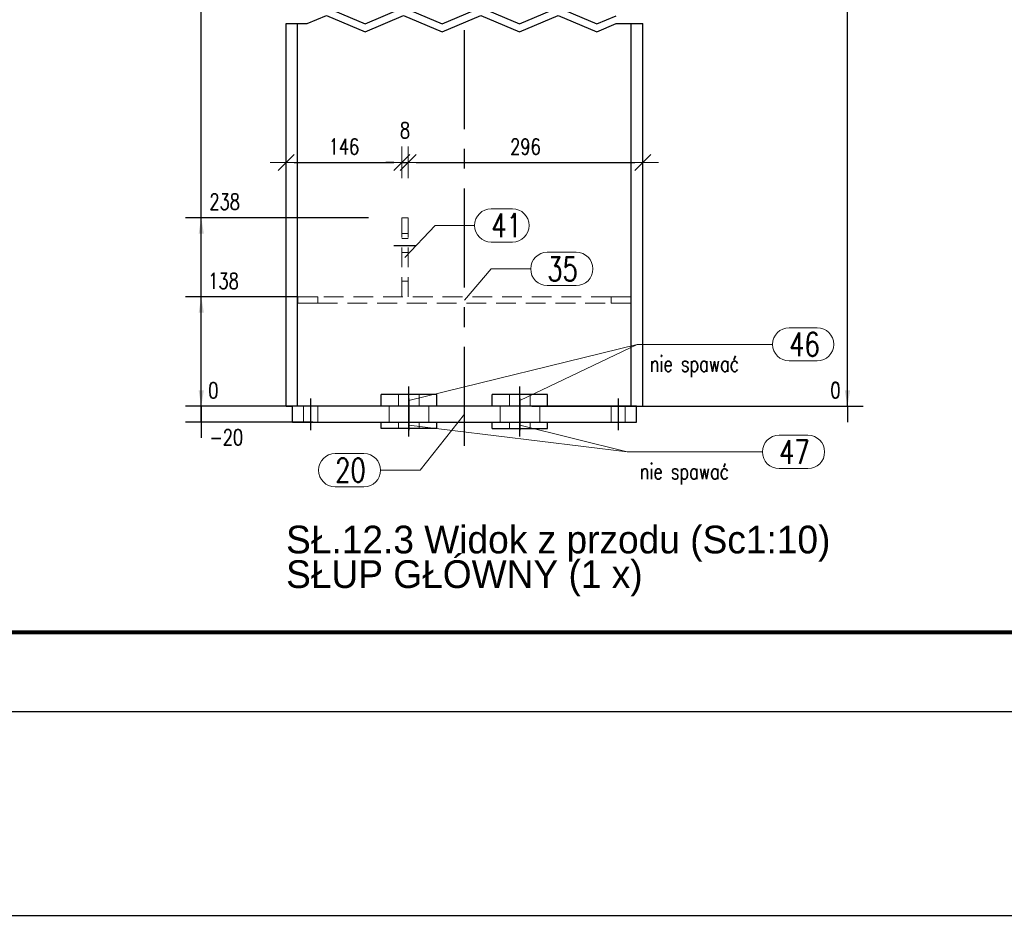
# Model space of a CAD drawing. Header units: millimetres. Extents: x 2097 to 3301, y 14853 to 15503.
# Tile 55 of 97: x 2841 to 2965, y 14853 to 14968. Entities that reach past the tile are written whole.
import ezdxf

# ---------------------------------------------------------------- set-up
doc = ezdxf.new("R2010")
doc.units = ezdxf.units.MM
doc.header["$LTSCALE"] = 10
doc.linetypes.add('HIDDEN', pattern=[0.375, 0.25, -0.125])
doc.linetypes.add('MITTE', pattern=[2, 1.25, -0.25, 0.25, -0.25])
doc.layers.get('Defpoints').update_dxf_attribs({"color": 1})
doc.layers.add('_FORMATKA', color=8, linetype='Continuous', plot=False)
for name, color, linetype, lineweight in [('_RAMKA', 7, 'Continuous', 35), ('PS_DIM', 4, 'Continuous', 13), ('PS_Hidden', 2, 'HIDDEN', 9), ('PS_Pos', 1, 'Continuous', 15), ('PS_SOLID', 7, 'Continuous', 30)]:
    doc.layers.add(name, color=color, linetype=linetype, lineweight=lineweight)
doc.layers.add('PS_MID', color=5, linetype='MITTE')
doc.layers.add('PS_SHAPE', color=3, linetype='Continuous')
doc.styles.add('simplex', font='simplex.shx', dxfattribs={"width": 0.75})
doc.dimstyles.new('1_10_GŁ_DS1-LS10', dxfattribs={"dimtxt": 2, "dimasz": 2, "dimexe": 2, "dimexo": 5, "dimgap": 1, "dimtad": 1, "dimjust": 4, "dimdec": 0, "dimlfac": 10, "dimtxsty": 'simplex', "dimblk1": 'NONE', "dimsah": 1, "dimcen": 2, "dimclrd": 256, "dimclre": 256, "dimclrt": 3, "dimadec": 1, "dimazin": 0, "dimtfac": 1, "dimtdec": 0, "dimtmove": 2, "dimatfit": 3, "dimfxl": 1, "dimarcsym": 0})
doc.dimstyles.new('1_10_PRZ', dxfattribs={"dimtxt": 2, "dimasz": 1, "dimexe": 2, "dimexo": 5, "dimgap": 1, "dimtad": 1, "dimdec": 0, "dimlfac": 10, "dimtxsty": 'simplex', "dimblk": 'dimznak', "dimcen": 2, "dimse1": 1, "dimse2": 1, "dimclrt": 3, "dimadec": 1, "dimazin": 0, "dimtfac": 1, "dimtdec": 0, "dimtix": 1, "dimtmove": 2, "dimatfit": 3, "dimldrblk": 'dim-grot', "dimfxl": 1, "dimarcsym": 0})

# ---------------------------------------------------------------- blocks, each defined once
blk = doc.blocks.new('dimznak')
at = {"color": 0}
for points in [[(0, 2), (0, -2)], [(-2, 0), (2, 0)]]:
    blk.add_lwpolyline(points, dxfattribs=at)
at = {"color": 2}
blk.add_lwpolyline([(1, 1), (-1, -1)], dxfattribs=at)
blk = doc.blocks.new('*D1262')
at = {"layer": 'Defpoints', "color": 0, "transparency": 16777216}
for p in [(2099.35, 14880.62), (3299.35, 14880.62), (3299.35, 14854.87)]:
    blk.add_point(p, dxfattribs=at)
at = {"layer": 'PS_DIM', "color": 0, "lineweight": -2, "transparency": 16777216}
blk.add_line((2100.35, 14854.87), (3298.35, 14854.87), dxfattribs=at)
at = {"layer": 'PS_DIM', "color": 0, "lineweight": -2, "transparency": 16777216, "rotation": 180}
blk.add_blockref('dimznak', (2099.35, 14854.87), dxfattribs=at)
at = {"layer": 'PS_DIM', "color": 0, "lineweight": -2, "transparency": 16777216}
blk.add_blockref('dimznak', (3299.35, 14854.87), dxfattribs=at)
at = {"layer": 'PS_DIM', "color": 3, "transparency": 16777216, "insert": (2699.35, 14856.87), "char_height": 2, "attachment_point": 5, "style": 'simplex'}
blk.add_mtext('12000', dxfattribs=at)
blk = doc.blocks.new('dim-grot')
blk.add_hatch(color=256).paths.add_polyline_path([(0, 0), (-2, 0.5), (-2, -0.5)])
blk.add_lwpolyline([(0, 0), (-2, 0.5), (-2, -0.5), (0, 0)])
blk = doc.blocks.new('*D288')
at = {"layer": 'Defpoints', "color": 0, "transparency": 16777216}
for p in [(2889.03, 14949.93), (2874.43, 14945.76), (2889.03, 14942.95)]:
    blk.add_point(p, dxfattribs=at)
at = {"layer": 'PS_DIM', "color": 0, "lineweight": -2, "transparency": 16777216}
blk.add_line((2875.43, 14949.93), (2888.03, 14949.93), dxfattribs=at)
at = {"layer": 'PS_DIM', "color": 0, "lineweight": -2, "transparency": 16777216, "rotation": 180}
blk.add_blockref('dimznak', (2874.43, 14949.93), dxfattribs=at)
at = {"layer": 'PS_DIM', "color": 0, "lineweight": -2, "transparency": 16777216}
blk.add_blockref('dimznak', (2889.03, 14949.93), dxfattribs=at)
at = {"layer": 'PS_DIM', "color": 3, "transparency": 16777216, "insert": (2881.73, 14951.93), "char_height": 2, "attachment_point": 5, "style": 'simplex'}
blk.add_mtext('146', dxfattribs=at)
blk = doc.blocks.new('*D289')
at = {"layer": 'Defpoints', "color": 0, "transparency": 16777216}
for p in [(2889.83, 14949.93), (2889.03, 14942.95), (2889.83, 14942.95)]:
    blk.add_point(p, dxfattribs=at)
at = {"layer": 'PS_DIM', "color": 0, "lineweight": -2, "transparency": 16777216}
for p, q in [((2888.03, 14949.93), (2887.03, 14949.93)), ((2889.03, 14949.93), (2889.83, 14949.93)), ((2890.83, 14949.93), (2891.83, 14949.93))]:
    blk.add_line(p, q, dxfattribs=at)
blk.add_blockref('dimznak', (2889.03, 14949.93), dxfattribs=at)
at = {"layer": 'PS_DIM', "color": 0, "lineweight": -2, "transparency": 16777216, "rotation": 180}
blk.add_blockref('dimznak', (2889.83, 14949.93), dxfattribs=at)
at = {"layer": 'PS_DIM', "color": 3, "transparency": 16777216, "insert": (2889.43, 14953.99), "char_height": 2, "attachment_point": 5, "style": 'simplex'}
blk.add_mtext('8', dxfattribs=at)
blk = doc.blocks.new('*D290')
at = {"layer": 'Defpoints', "color": 0, "transparency": 16777216}
for p in [(2919.43, 14949.93), (2889.83, 14942.95), (2919.43, 14943.3)]:
    blk.add_point(p, dxfattribs=at)
at = {"layer": 'PS_DIM', "color": 0, "lineweight": -2, "transparency": 16777216}
blk.add_line((2890.83, 14949.93), (2918.43, 14949.93), dxfattribs=at)
at = {"layer": 'PS_DIM', "color": 0, "lineweight": -2, "transparency": 16777216, "rotation": 180}
blk.add_blockref('dimznak', (2889.83, 14949.93), dxfattribs=at)
at = {"layer": 'PS_DIM', "color": 0, "lineweight": -2, "transparency": 16777216}
blk.add_blockref('dimznak', (2919.43, 14949.93), dxfattribs=at)
at = {"layer": 'PS_DIM', "color": 3, "transparency": 16777216, "insert": (2904.63, 14951.93), "char_height": 2, "attachment_point": 5, "style": 'simplex'}
blk.add_mtext('296', dxfattribs=at)
blk = doc.blocks.new('*D360')
at = {"layer": 'Defpoints', "color": 0, "transparency": 16777216}
for p in [(2919.43, 14919.15), (2919.43, 14919.15), (2945.26, 14919.15)]:
    blk.add_point(p, dxfattribs=at)
at = {"layer": 'PS_DIM', "lineweight": -2, "transparency": 16777216}
for p, q in [((2945.26, 14921.15), (2945.26, 14923.15)), ((2924.43, 14919.15), (2947.26, 14919.15)), ((2924.43, 14919.15), (2947.26, 14919.15)), ((2945.26, 14919.15), (2945.26, 14917.15)), ((2945.26, 14919.15), (2945.26, 14919.15))]:
    blk.add_line(p, q, dxfattribs=at)
at = {"layer": 'PS_DIM', "transparency": 16777216}
blk.add_solid([(2944.92, 14921.15), (2945.59, 14921.15), (2945.26, 14919.15)], dxfattribs=at)
at = {"layer": 'PS_DIM', "color": 3, "transparency": 16777216, "insert": (2943.74, 14921.17), "char_height": 2, "attachment_point": 5, "rotation": 0.0573, "style": 'simplex'}
blk.add_mtext('0', dxfattribs=at)
blk = doc.blocks.new('_None')
blk = doc.blocks.new('*D361')
at = {"layer": 'Defpoints', "color": 0, "transparency": 16777216}
for p in [(2900.43, 14919.17), (2919.43, 14919.15), (2945.26, 14919.17)]:
    blk.add_point(p, dxfattribs=at)
at = {"layer": 'PS_DIM', "lineweight": -2, "transparency": 16777216}
for p, q in [((2945.26, 14921.17), (2945.26, 14923.17)), ((2905.43, 14919.17), (2947.26, 14919.17)), ((2924.43, 14919.15), (2947.26, 14919.15)), ((2945.26, 14919.15), (2945.26, 14919.17)), ((2945.26, 14919.15), (2945.26, 14917.15))]:
    blk.add_line(p, q, dxfattribs=at)
at = {"layer": 'PS_DIM', "transparency": 16777216}
blk.add_solid([(2944.92, 14921.17), (2945.59, 14921.17), (2945.26, 14919.17)], dxfattribs=at)
at = {"layer": 'PS_DIM', "color": 3, "transparency": 16777216, "insert": (2943.74, 14921.19), "char_height": 2, "attachment_point": 5, "rotation": 0.0573, "style": 'simplex'}
blk.add_mtext('0', dxfattribs=at)
blk = doc.blocks.new('*D362')
at = {"layer": 'Defpoints', "color": 0, "transparency": 16777216}
for p in [(2919.43, 15009.45), (2945.26, 15009.45), (2919.43, 14919.15)]:
    blk.add_point(p, dxfattribs=at)
at = {"layer": 'PS_DIM', "lineweight": -2, "transparency": 16777216}
for p, q in [((2924.43, 15009.45), (2947.26, 15009.45)), ((2945.26, 14919.15), (2945.26, 15007.45)), ((2924.43, 14919.15), (2947.26, 14919.15))]:
    blk.add_line(p, q, dxfattribs=at)
at = {"layer": 'PS_DIM', "transparency": 16777216}
blk.add_solid([(2944.92, 15007.45), (2945.59, 15007.45), (2945.26, 15009.45)], dxfattribs=at)
at = {"layer": 'PS_DIM', "color": 3, "transparency": 16777216, "insert": (2941.59, 15011.47), "char_height": 2, "attachment_point": 5, "rotation": 0.0573, "style": 'simplex'}
blk.add_mtext('2738', dxfattribs=at)
blk = doc.blocks.new('*D363')
at = {"layer": 'Defpoints', "color": 0, "transparency": 16777216}
for p in [(2863.73, 14919.15), (2919.43, 14919.15), (2882.79, 14917.15)]:
    blk.add_point(p, dxfattribs=at)
at = {"layer": 'PS_DIM', "lineweight": -2, "transparency": 16777216}
for p, q in [((2863.73, 14921.15), (2863.73, 14923.15)), ((2914.43, 14919.15), (2861.73, 14919.15)), ((2863.73, 14917.15), (2863.73, 14919.15)), ((2877.79, 14917.15), (2861.73, 14917.15)), ((2863.73, 14917.15), (2863.73, 14915.15))]:
    blk.add_line(p, q, dxfattribs=at)
at = {"layer": 'PS_DIM', "transparency": 16777216}
blk.add_solid([(2863.4, 14921.15), (2864.06, 14921.15), (2863.73, 14919.15)], dxfattribs=at)
at = {"layer": 'PS_DIM', "color": 3, "transparency": 16777216, "insert": (2866.89, 14915.23), "char_height": 2, "attachment_point": 5, "rotation": 0.0573, "style": 'simplex'}
blk.add_mtext('-20', dxfattribs=at)
blk = doc.blocks.new('*D364')
at = {"layer": 'Defpoints', "color": 0, "transparency": 16777216}
for p in [(2863.73, 14919.15), (2882.79, 14919.15), (2919.43, 14919.15)]:
    blk.add_point(p, dxfattribs=at)
at = {"layer": 'PS_DIM', "lineweight": -2, "transparency": 16777216}
for p, q in [((2863.73, 14921.15), (2863.73, 14923.15)), ((2877.79, 14919.15), (2861.73, 14919.15)), ((2914.43, 14919.15), (2861.73, 14919.15)), ((2863.73, 14919.15), (2863.73, 14917.15))]:
    blk.add_line(p, q, dxfattribs=at)
at = {"layer": 'PS_DIM', "transparency": 16777216}
blk.add_solid([(2863.4, 14921.15), (2864.06, 14921.15), (2863.73, 14919.15)], dxfattribs=at)
at = {"layer": 'PS_DIM', "color": 3, "transparency": 16777216, "insert": (2865.25, 14921.17), "char_height": 2, "attachment_point": 5, "rotation": 0.0573, "style": 'simplex'}
blk.add_mtext('0', dxfattribs=at)
blk = doc.blocks.new('*D365')
at = {"layer": 'Defpoints', "color": 0, "transparency": 16777216}
for p in [(2863.73, 14932.95), (2880.81, 14932.95), (2919.43, 14919.15)]:
    blk.add_point(p, dxfattribs=at)
at = {"layer": 'PS_DIM', "lineweight": -2, "transparency": 16777216}
for p, q in [((2875.81, 14932.95), (2861.73, 14932.95)), ((2863.73, 14919.15), (2863.73, 14930.95)), ((2914.43, 14919.15), (2861.73, 14919.15))]:
    blk.add_line(p, q, dxfattribs=at)
at = {"layer": 'PS_DIM', "transparency": 16777216}
blk.add_solid([(2863.4, 14930.95), (2864.06, 14930.95), (2863.73, 14932.95)], dxfattribs=at)
at = {"layer": 'PS_DIM', "color": 3, "transparency": 16777216, "insert": (2866.54, 14934.97), "char_height": 2, "attachment_point": 5, "rotation": 0.0573, "style": 'simplex'}
blk.add_mtext('138', dxfattribs=at)
blk = doc.blocks.new('*D366')
at = {"layer": 'Defpoints', "color": 0, "transparency": 16777216}
for p in [(2863.73, 14942.95), (2889.83, 14942.95), (2919.43, 14919.15)]:
    blk.add_point(p, dxfattribs=at)
at = {"layer": 'PS_DIM', "lineweight": -2, "transparency": 16777216}
for p, q in [((2884.83, 14942.95), (2861.73, 14942.95)), ((2863.73, 14919.15), (2863.73, 14940.95)), ((2914.43, 14919.15), (2861.73, 14919.15))]:
    blk.add_line(p, q, dxfattribs=at)
at = {"layer": 'PS_DIM', "transparency": 16777216}
blk.add_solid([(2863.4, 14940.95), (2864.06, 14940.95), (2863.73, 14942.95)], dxfattribs=at)
at = {"layer": 'PS_DIM', "color": 3, "transparency": 16777216, "insert": (2866.68, 14944.97), "char_height": 2, "attachment_point": 5, "rotation": 0.0573, "style": 'simplex'}
blk.add_mtext('238', dxfattribs=at)
blk = doc.blocks.new('*D367')
at = {"layer": 'Defpoints', "color": 0, "transparency": 16777216}
for p in [(2863.73, 15007.95), (2892.48, 15007.95), (2919.43, 14919.15)]:
    blk.add_point(p, dxfattribs=at)
at = {"layer": 'PS_DIM', "lineweight": -2, "transparency": 16777216}
for p, q in [((2887.48, 15007.95), (2861.73, 15007.95)), ((2863.73, 14919.15), (2863.73, 15005.95)), ((2914.43, 14919.15), (2861.73, 14919.15))]:
    blk.add_line(p, q, dxfattribs=at)
at = {"layer": 'PS_DIM', "transparency": 16777216}
blk.add_solid([(2863.4, 15005.95), (2864.06, 15005.95), (2863.73, 15007.95)], dxfattribs=at)
at = {"layer": 'PS_DIM', "color": 3, "transparency": 16777216, "insert": (2867.39, 15005.79), "char_height": 2, "attachment_point": 5, "rotation": 0.0573, "style": 'simplex'}
blk.add_mtext('2723', dxfattribs=at)
blk = doc.blocks.new('*D368')
at = {"layer": 'Defpoints', "color": 0, "transparency": 16777216}
for p in [(2863.73, 15008.75), (2892.48, 15008.75), (2919.43, 14919.15)]:
    blk.add_point(p, dxfattribs=at)
at = {"layer": 'PS_DIM', "lineweight": -2, "transparency": 16777216}
for p, q in [((2887.48, 15008.75), (2861.73, 15008.75)), ((2863.73, 14919.15), (2863.73, 15006.75)), ((2914.43, 14919.15), (2861.73, 14919.15))]:
    blk.add_line(p, q, dxfattribs=at)
at = {"layer": 'PS_DIM', "transparency": 16777216}
blk.add_solid([(2863.4, 15006.75), (2864.06, 15006.75), (2863.73, 15008.75)], dxfattribs=at)
at = {"layer": 'PS_DIM', "color": 3, "transparency": 16777216, "insert": (2867.07, 15010.77), "char_height": 2, "attachment_point": 5, "rotation": 0.0573, "style": 'simplex'}
blk.add_mtext('2731', dxfattribs=at)
blk = doc.blocks.new('*D369')
at = {"layer": 'Defpoints', "color": 0, "transparency": 16777216}
for p in [(2863.73, 15023.75), (2889.83, 15023.75), (2919.43, 14919.15)]:
    blk.add_point(p, dxfattribs=at)
at = {"layer": 'PS_DIM', "lineweight": -2, "transparency": 16777216}
for p, q in [((2884.83, 15023.75), (2861.73, 15023.75)), ((2863.73, 14919.15), (2863.73, 15021.75)), ((2914.43, 14919.15), (2861.73, 14919.15))]:
    blk.add_line(p, q, dxfattribs=at)
at = {"layer": 'PS_DIM', "transparency": 16777216}
blk.add_solid([(2863.4, 15021.75), (2864.06, 15021.75), (2863.73, 15023.75)], dxfattribs=at)
at = {"layer": 'PS_DIM', "color": 3, "transparency": 16777216, "insert": (2867.07, 15025.77), "char_height": 2, "attachment_point": 5, "rotation": 0.0573, "style": 'simplex'}
blk.add_mtext('2881', dxfattribs=at)
blk = doc.blocks.new('*D370')
at = {"layer": 'Defpoints', "color": 0, "transparency": 16777216}
for p in [(2863.73, 15154.25), (2877.18, 15154.25), (2919.43, 14919.15)]:
    blk.add_point(p, dxfattribs=at)
at = {"layer": 'PS_DIM', "lineweight": -2, "transparency": 16777216}
for p, q in [((2872.18, 15154.25), (2861.73, 15154.25)), ((2863.73, 14919.15), (2863.73, 15152.25)), ((2914.43, 14919.15), (2861.73, 14919.15))]:
    blk.add_line(p, q, dxfattribs=at)
at = {"layer": 'PS_DIM', "transparency": 16777216}
blk.add_solid([(2863.4, 15152.25), (2864.06, 15152.25), (2863.73, 15154.25)], dxfattribs=at)
at = {"layer": 'PS_DIM', "color": 3, "transparency": 16777216, "insert": (2867.21, 15152.45), "char_height": 2, "attachment_point": 5, "rotation": 0.0573, "style": 'simplex'}
blk.add_mtext('4186', dxfattribs=at)
blk = doc.blocks.new('*D371')
at = {"layer": 'Defpoints', "color": 0, "transparency": 16777216}
for p in [(2863.73, 15155.05), (2877.18, 15155.05), (2919.43, 14919.15)]:
    blk.add_point(p, dxfattribs=at)
at = {"layer": 'PS_DIM', "lineweight": -2, "transparency": 16777216}
for p, q in [((2872.18, 15155.05), (2861.73, 15155.05)), ((2863.73, 14919.15), (2863.73, 15153.05)), ((2914.43, 14919.15), (2861.73, 14919.15))]:
    blk.add_line(p, q, dxfattribs=at)
at = {"layer": 'PS_DIM', "transparency": 16777216}
blk.add_solid([(2863.4, 15153.05), (2864.06, 15153.05), (2863.73, 15155.05)], dxfattribs=at)
at = {"layer": 'PS_DIM', "color": 3, "transparency": 16777216, "insert": (2867.29, 15157.07), "char_height": 2, "attachment_point": 5, "rotation": 0.0573, "style": 'simplex'}
blk.add_mtext('4194', dxfattribs=at)
blk = doc.blocks.new('*D372')
at = {"layer": 'Defpoints', "color": 0, "transparency": 16777216}
for p in [(2863.73, 15178.18), (2874.43, 15178.18), (2919.43, 14919.15)]:
    blk.add_point(p, dxfattribs=at)
at = {"layer": 'PS_DIM', "lineweight": -2, "transparency": 16777216}
for p, q in [((2869.43, 15178.18), (2861.73, 15178.18)), ((2863.73, 14919.15), (2863.73, 15176.18)), ((2914.43, 14919.15), (2861.73, 14919.15))]:
    blk.add_line(p, q, dxfattribs=at)
at = {"layer": 'PS_DIM', "transparency": 16777216}
blk.add_solid([(2863.4, 15176.18), (2864.06, 15176.18), (2863.73, 15178.18)], dxfattribs=at)
at = {"layer": 'PS_DIM', "color": 3, "transparency": 16777216, "insert": (2867.39, 15176.08), "char_height": 2, "attachment_point": 5, "rotation": 0.0573, "style": 'simplex'}
blk.add_mtext('4425', dxfattribs=at)
blk = doc.blocks.new('*D373')
at = {"layer": 'Defpoints', "color": 0, "transparency": 16777216}
for p in [(2863.73, 15179), (2876.51, 15179), (2919.43, 14919.15)]:
    blk.add_point(p, dxfattribs=at)
at = {"layer": 'PS_DIM', "lineweight": -2, "transparency": 16777216}
for p, q in [((2871.51, 15179), (2861.73, 15179)), ((2863.73, 14919.15), (2863.73, 15177)), ((2914.43, 14919.15), (2861.73, 14919.15))]:
    blk.add_line(p, q, dxfattribs=at)
at = {"layer": 'PS_DIM', "transparency": 16777216}
blk.add_solid([(2863.4, 15177), (2864.06, 15177), (2863.73, 15179)], dxfattribs=at)
at = {"layer": 'PS_DIM', "color": 3, "transparency": 16777216, "insert": (2867.39, 15181.02), "char_height": 2, "attachment_point": 5, "rotation": 0.0573, "style": 'simplex'}
blk.add_mtext('4433', dxfattribs=at)
blk = doc.blocks.new('*X744')
at = {"color": 1}
for p, q in [((2879.51, 14969.48), (2884.39, 14967.42)), ((2884.39, 14967.42), (2889.26, 14969.48)), ((2889.26, 14969.48), (2894.14, 14967.42)), ((2894.14, 14967.42), (2899.02, 14969.48)), ((2899.02, 14969.48), (2903.89, 14967.42)), ((2903.89, 14967.42), (2908.77, 14969.48)), ((2908.77, 14969.48), (2913.64, 14967.42)), ((2877.07, 14967.45), (2879.51, 14968.48)), ((2879.51, 14968.48), (2884.39, 14966.42)), ((2884.39, 14966.42), (2889.26, 14968.48)), ((2889.26, 14968.48), (2894.14, 14966.42)), ((2894.14, 14966.42), (2899.02, 14968.48)), ((2899.02, 14968.48), (2903.89, 14966.42)), ((2903.89, 14966.42), (2908.77, 14968.48)), ((2908.77, 14968.48), (2913.64, 14966.42)), ((2913.64, 14967.42), (2916.08, 14968.45)), ((2874.43, 14967.45), (2877.07, 14967.45)), ((2913.64, 14966.42), (2916.08, 14967.45)), ((2916.08, 14967.45), (2919.43, 14967.45))]:
    blk.add_line(p, q, dxfattribs=at)
at = {"layer": 'PS_Hidden', "color": 2, "linetype": 'HIDDEN'}
for p, q in [((2889.03, 14942.95), (2889.03, 14934.95)), ((2889.83, 14942.95), (2889.03, 14942.95)), ((2889.83, 14942.95), (2889.83, 14934.95)), ((2889.03, 14940.95), (2889.83, 14940.95)), ((2889.83, 14940.35), (2889.03, 14940.35)), ((2889.83, 14938.55), (2889.03, 14938.55)), ((2889.03, 14934.95), (2889.83, 14934.95)), ((2889.03, 14932.95), (2889.03, 14934.95)), ((2889.83, 14934.95), (2889.83, 14932.95)), ((2875.93, 14932.95), (2878.43, 14932.95)), ((2875.93, 14932.15), (2875.93, 14932.95)), ((2878.43, 14932.15), (2875.93, 14932.15)), ((2915.43, 14932.95), (2878.43, 14932.95)), ((2878.43, 14932.95), (2878.43, 14932.15)), ((2878.43, 14932.15), (2915.43, 14932.15)), ((2915.43, 14932.15), (2915.43, 14932.95)), ((2915.43, 14932.95), (2917.93, 14932.95)), ((2917.93, 14932.15), (2915.43, 14932.15)), ((2917.93, 14932.95), (2917.93, 14932.15)), ((2888.63, 14920.65), (2888.63, 14919.15)), ((2891.23, 14920.65), (2891.23, 14919.15)), ((2902.63, 14920.65), (2902.63, 14919.15)), ((2905.23, 14920.65), (2905.23, 14919.15)), ((2876.63, 14917.15), (2876.63, 14919.15)), ((2878.43, 14917.15), (2878.43, 14919.15)), ((2887.43, 14917.15), (2887.43, 14919.15)), ((2892.43, 14917.15), (2892.43, 14919.15)), ((2901.43, 14917.15), (2901.43, 14919.15)), ((2901.43, 14917.15), (2901.43, 14919.15)), ((2906.43, 14917.15), (2906.43, 14919.15)), ((2906.43, 14917.15), (2906.43, 14919.15)), ((2915.43, 14917.15), (2915.43, 14919.15)), ((2917.23, 14917.15), (2917.23, 14919.15)), ((2888.63, 14917.15), (2888.63, 14916.35)), ((2891.23, 14917.15), (2891.23, 14916.35)), ((2902.63, 14917.15), (2902.63, 14916.35)), ((2905.23, 14917.15), (2905.23, 14916.35))]:
    blk.add_line(p, q, dxfattribs=at)
at = {"layer": 'PS_MID', "color": 5, "linetype": 'MITTE'}
for p, q in [((2896.93, 14914.15), (2896.93, 14967.45)), ((2888.03, 14939.45), (2890.83, 14939.45)), ((2889.93, 14918.15), (2889.93, 14921.65)), ((2889.93, 14918.15), (2889.93, 14921.65)), ((2903.93, 14918.15), (2903.93, 14921.65)), ((2903.93, 14918.15), (2903.93, 14921.65)), ((2877.53, 14920.15), (2877.53, 14916.15)), ((2877.53, 14920.15), (2877.53, 14916.15)), ((2889.93, 14920.15), (2889.93, 14916.15)), ((2889.93, 14920.15), (2889.93, 14916.15)), ((2903.93, 14920.15), (2903.93, 14916.15)), ((2903.93, 14920.15), (2903.93, 14916.15)), ((2916.33, 14920.15), (2916.33, 14916.15)), ((2916.33, 14920.15), (2916.33, 14916.15)), ((2889.93, 14915.35), (2889.93, 14918.15)), ((2889.93, 14915.35), (2889.93, 14918.15)), ((2903.93, 14915.35), (2903.93, 14918.15)), ((2903.93, 14915.35), (2903.93, 14918.15))]:
    blk.add_line(p, q, dxfattribs=at)
at = {"layer": 'PS_SOLID', "color": 7, "linetype": 'Continuous'}
for p, q in [((2874.43, 14919.15), (2874.43, 14967.45)), ((2875.89, 14919.15), (2875.89, 14967.45)), ((2917.97, 14919.15), (2917.97, 14967.45)), ((2919.43, 14919.15), (2919.43, 14967.45)), ((2886.43, 14919.15), (2886.43, 14920.65)), ((2893.43, 14920.65), (2886.43, 14920.65)), ((2893.43, 14919.15), (2893.43, 14920.65)), ((2900.43, 14919.15), (2900.43, 14920.65)), ((2907.43, 14920.65), (2900.43, 14920.65)), ((2907.43, 14919.15), (2907.43, 14920.65)), ((2874.43, 14919.15), (2875.23, 14919.15)), ((2875.23, 14917.15), (2875.23, 14919.15)), ((2918.63, 14919.15), (2875.23, 14919.15)), ((2918.63, 14917.15), (2918.63, 14919.15)), ((2918.63, 14919.15), (2919.43, 14919.15)), ((2875.23, 14917.15), (2918.63, 14917.15)), ((2886.43, 14916.35), (2886.43, 14917.15)), ((2893.43, 14916.35), (2886.43, 14916.35)), ((2893.43, 14916.35), (2893.43, 14917.15)), ((2900.43, 14916.35), (2900.43, 14917.15)), ((2900.43, 14916.35), (2907.43, 14916.35)), ((2907.43, 14916.35), (2907.43, 14917.15))]:
    blk.add_line(p, q, dxfattribs=at)
blk = doc.blocks.new('*X748')
at = {"color": 1}
for p, q in [((2907.39, 14938.59), (2911.04, 14938.59)), ((2896.93, 14932.55), (2900.29, 14936.49)), ((2900.29, 14936.49), (2905.29, 14936.49)), ((2907.39, 14934.39), (2911.04, 14934.39))]:
    blk.add_line(p, q, dxfattribs=at)
for centre, start, end in [((2907.39, 14936.49), 90, 270), ((2911.04, 14936.49), 270, 90)]:
    blk.add_arc(centre, 2.1, start, end, dxfattribs=at)
at = {"color": 2, "style": 'simplex', "width": 0.75}
blk.add_text('35', height=3, dxfattribs=at).set_placement((2907.39, 14934.99))
blk = doc.blocks.new('*X749')
at = {"color": 1}
for p, q in [((2896.93, 14918.15), (2891.36, 14911.08)), ((2880.62, 14913.18), (2884.26, 14913.18)), ((2886.36, 14911.08), (2891.36, 14911.08)), ((2880.62, 14908.98), (2884.26, 14908.98))]:
    blk.add_line(p, q, dxfattribs=at)
for centre, start, end in [((2880.62, 14911.08), 90, 270), ((2884.26, 14911.08), 270, 90)]:
    blk.add_arc(centre, 2.1, start, end, dxfattribs=at)
at = {"color": 2, "style": 'simplex', "width": 0.75}
blk.add_text('20', height=3, dxfattribs=at).set_placement((2880.62, 14909.58))
blk = doc.blocks.new('*X750')
at = {"color": 1}
for p, q in [((2900.32, 14944.08), (2903, 14944.08)), ((2889.43, 14937.95), (2893.22, 14941.98)), ((2893.22, 14941.98), (2898.22, 14941.98)), ((2900.32, 14939.88), (2903, 14939.88))]:
    blk.add_line(p, q, dxfattribs=at)
for centre, start, end in [((2900.32, 14941.98), 90, 270), ((2903, 14941.98), 270, 90)]:
    blk.add_arc(centre, 2.1, start, end, dxfattribs=at)
at = {"color": 2, "style": 'simplex', "width": 0.75}
blk.add_text('41', height=3, dxfattribs=at).set_placement((2900.32, 14940.48))
blk = doc.blocks.new('*X759')
at = {"color": 0}
for s, p in [('SŁ.12.3 Widok z przodu (Sc1:10)', (2874.43, 14900.58)), ('SŁUP GŁÓWNY (1 x)', (2874.43, 14896.21))]:
    blk.add_text(s, height=3.5, dxfattribs=at).set_placement(p)
blk = doc.blocks.new('*X829')
at = {"color": 1}
for p, q in [((2937.91, 14929.07), (2941.44, 14929.07)), ((2903.93, 14919.9), (2918.72, 14926.97)), ((2918.72, 14926.97), (2935.81, 14926.97)), ((2937.91, 14924.87), (2941.44, 14924.87))]:
    blk.add_line(p, q, dxfattribs=at)
for centre, start, end in [((2937.91, 14926.97), 90, 270), ((2941.44, 14926.97), 270, 90)]:
    blk.add_arc(centre, 2.1, start, end, dxfattribs=at)
at = {"color": 2, "style": 'simplex', "width": 0.75}
blk.add_text('46', height=3, dxfattribs=at).set_placement((2937.91, 14925.47))
at = {"color": 3, "style": 'simplex', "width": 0.75}
blk.add_text('nie spawać', height=2, dxfattribs=at).set_placement((2920.32, 14923.51))
blk = doc.blocks.new('*X830')
at = {"color": 1}
for p, q in [((2903.93, 14916.75), (2917.45, 14913.39)), ((2936.63, 14915.49), (2940.28, 14915.49)), ((2917.45, 14913.39), (2934.53, 14913.39)), ((2936.63, 14911.29), (2940.28, 14911.29))]:
    blk.add_line(p, q, dxfattribs=at)
for centre, start, end in [((2936.63, 14913.39), 90, 270), ((2940.28, 14913.39), 270, 90)]:
    blk.add_arc(centre, 2.1, start, end, dxfattribs=at)
at = {"color": 2, "style": 'simplex', "width": 0.75}
blk.add_text('47', height=3, dxfattribs=at).set_placement((2936.63, 14911.89))
at = {"color": 3, "style": 'simplex', "width": 0.75}
blk.add_text('nie spawać', height=2, dxfattribs=at).set_placement((2919.05, 14909.93))
blk = doc.blocks.new('*X831')
at = {"color": 1}
for p, q in [((2903.93, 14916.75), (2917.45, 14913.39)), ((2936.63, 14915.49), (2940.28, 14915.49)), ((2917.45, 14913.39), (2934.53, 14913.39)), ((2936.63, 14911.29), (2940.28, 14911.29))]:
    blk.add_line(p, q, dxfattribs=at)
for centre, start, end in [((2936.63, 14913.39), 90, 270), ((2940.28, 14913.39), 270, 90)]:
    blk.add_arc(centre, 2.1, start, end, dxfattribs=at)
at = {"color": 2, "style": 'simplex', "width": 0.75}
blk.add_text('47', height=3, dxfattribs=at).set_placement((2936.63, 14911.89))
at = {"color": 3, "style": 'simplex', "width": 0.75}
blk.add_text('nie spawać', height=2, dxfattribs=at).set_placement((2919.05, 14909.93))
blk = doc.blocks.new('*X832')
at = {"color": 1}
for p, q in [((2937.91, 14929.07), (2941.44, 14929.07)), ((2903.93, 14919.9), (2918.72, 14926.97)), ((2918.72, 14926.97), (2935.81, 14926.97)), ((2937.91, 14924.87), (2941.44, 14924.87))]:
    blk.add_line(p, q, dxfattribs=at)
for centre, start, end in [((2937.91, 14926.97), 90, 270), ((2941.44, 14926.97), 270, 90)]:
    blk.add_arc(centre, 2.1, start, end, dxfattribs=at)
at = {"color": 2, "style": 'simplex', "width": 0.75}
blk.add_text('46', height=3, dxfattribs=at).set_placement((2937.91, 14925.47))
at = {"color": 3, "style": 'simplex', "width": 0.75}
blk.add_text('nie spawać', height=2, dxfattribs=at).set_placement((2920.32, 14923.51))
blk = doc.blocks.new('*X833')
at = {"color": 1}
for p, q in [((2937.91, 14929.07), (2941.44, 14929.07)), ((2889.93, 14919.9), (2918.72, 14926.97)), ((2918.72, 14926.97), (2935.81, 14926.97)), ((2937.91, 14924.87), (2941.44, 14924.87))]:
    blk.add_line(p, q, dxfattribs=at)
for centre, start, end in [((2937.91, 14926.97), 90, 270), ((2941.44, 14926.97), 270, 90)]:
    blk.add_arc(centre, 2.1, start, end, dxfattribs=at)
at = {"color": 2, "style": 'simplex', "width": 0.75}
blk.add_text('46', height=3, dxfattribs=at).set_placement((2937.91, 14925.47))
at = {"color": 3, "style": 'simplex', "width": 0.75}
blk.add_text('nie spawać', height=2, dxfattribs=at).set_placement((2920.32, 14923.51))
blk = doc.blocks.new('*X834')
at = {"color": 1}
for p, q in [((2889.93, 14916.75), (2917.45, 14913.39)), ((2936.63, 14915.49), (2940.28, 14915.49)), ((2917.45, 14913.39), (2934.53, 14913.39)), ((2936.63, 14911.29), (2940.28, 14911.29))]:
    blk.add_line(p, q, dxfattribs=at)
for centre, start, end in [((2936.63, 14913.39), 90, 270), ((2940.28, 14913.39), 270, 90)]:
    blk.add_arc(centre, 2.1, start, end, dxfattribs=at)
at = {"color": 2, "style": 'simplex', "width": 0.75}
blk.add_text('47', height=3, dxfattribs=at).set_placement((2936.63, 14911.89))
at = {"color": 3, "style": 'simplex', "width": 0.75}
blk.add_text('nie spawać', height=2, dxfattribs=at).set_placement((2919.05, 14909.93))
blk = doc.blocks.new('*X835')
at = {"color": 1}
for p, q in [((2889.93, 14916.75), (2917.45, 14913.39)), ((2936.63, 14915.49), (2940.28, 14915.49)), ((2917.45, 14913.39), (2934.53, 14913.39)), ((2936.63, 14911.29), (2940.28, 14911.29))]:
    blk.add_line(p, q, dxfattribs=at)
for centre, start, end in [((2936.63, 14913.39), 90, 270), ((2940.28, 14913.39), 270, 90)]:
    blk.add_arc(centre, 2.1, start, end, dxfattribs=at)
at = {"color": 2, "style": 'simplex', "width": 0.75}
blk.add_text('47', height=3, dxfattribs=at).set_placement((2936.63, 14911.89))
at = {"color": 3, "style": 'simplex', "width": 0.75}
blk.add_text('nie spawać', height=2, dxfattribs=at).set_placement((2919.05, 14909.93))
blk = doc.blocks.new('*X836')
at = {"color": 1}
for p, q in [((2937.91, 14929.07), (2941.44, 14929.07)), ((2889.93, 14919.9), (2918.72, 14926.97)), ((2918.72, 14926.97), (2935.81, 14926.97)), ((2937.91, 14924.87), (2941.44, 14924.87))]:
    blk.add_line(p, q, dxfattribs=at)
for centre, start, end in [((2937.91, 14926.97), 90, 270), ((2941.44, 14926.97), 270, 90)]:
    blk.add_arc(centre, 2.1, start, end, dxfattribs=at)
at = {"color": 2, "style": 'simplex', "width": 0.75}
blk.add_text('46', height=3, dxfattribs=at).set_placement((2937.91, 14925.47))
at = {"color": 3, "style": 'simplex', "width": 0.75}
blk.add_text('nie spawać', height=2, dxfattribs=at).set_placement((2920.32, 14923.51))

msp = doc.modelspace()

# ---------------------------------------------------------------- linework, layer by layer
at = {"layer": '_FORMATKA', "lineweight": -3}
msp.add_lwpolyline([(2099.35, 14880.62), (3299.35, 14880.62), (3299.35, 15474.62), (2099.35, 15474.62)], close=True, dxfattribs=at)
at = {"layer": '_RAMKA', "lineweight": -3, "const_width": 0.5}
msp.add_lwpolyline([(2129.35, 14890.62), (3289.35, 14890.62), (3289.35, 15464.62), (2129.35, 15464.62)], close=True, dxfattribs=at)

# ---------------------------------------------------------------- block references
msp.add_blockref('*X759', (0, 0))
at = {"layer": 'PS_Pos'}
for name in ['*X750', '*X748', '*X833', '*X836', '*X829', '*X832', '*X749', '*X834', '*X835', '*X830', '*X831']:
    msp.add_blockref(name, (0, 0), dxfattribs=at)
at = {"layer": 'PS_SHAPE', "color": 3}
msp.add_blockref('*X744', (0, 0), dxfattribs=at)

# ---------------------------------------------------------------- dimensions: what is measured, and where the dimension line sits
at = {"layer": 'PS_DIM'}
for base, p1, p2, text, picture, middle in [((2863.73, 15179), (2919.43, 14919.15), (2876.51, 15179), '4433', '*D373', (2867.39, 15181.02)), ((2863.73, 15178.18), (2919.43, 14919.15), (2874.43, 15178.18), '4425', '*D372', (2867.39, 15176.08)), ((2863.73, 15155.05), (2919.43, 14919.15), (2877.18, 15155.05), '4194', '*D371', (2867.29, 15157.07)), ((2863.73, 15154.25), (2919.43, 14919.15), (2877.18, 15154.25), '4186', '*D370', (2867.21, 15152.45)), ((2863.73, 15023.75), (2919.43, 14919.15), (2889.83, 15023.75), '2881', '*D369', (2867.07, 15025.77)), ((2863.73, 15008.75), (2919.43, 14919.15), (2892.48, 15008.75), '2731', '*D368', (2867.07, 15010.77)), ((2945.26, 15009.45), (2919.43, 14919.15), (2919.43, 15009.45), '2738', '*D362', (2941.59, 15011.47)), ((2863.73, 15007.95), (2919.43, 14919.15), (2892.48, 15007.95), '2723', '*D367', (2867.39, 15005.79)), ((2863.73, 14919.15), (2882.79, 14917.15), (2919.43, 14919.15), '-20', '*D363', (2866.89, 14915.23)), ((2863.73, 14919.15), (2882.79, 14919.15), (2919.43, 14919.15), '0', '*D364', (2865.25, 14921.17))]:
    dim = msp.add_linear_dim(base=base, p1=p1, p2=p2, angle=90, text=text, dimstyle='1_10_GŁ_DS1-LS10', dxfattribs=at)
    dim.commit()
    dim.dimension.update_dxf_attribs({"geometry": picture, "text_midpoint": middle, "dimtype": 128, "text_rotation": 0.0573})
dim = msp.add_linear_dim(base=(2889.83, 14949.93), p1=(2889.03, 14942.95), p2=(2889.83, 14942.95), dimstyle='1_10_PRZ', dxfattribs=at)
dim.commit()
dim.dimension.update_dxf_attribs({"geometry": '*D289', "text_midpoint": (2889.43, 14953.99), "dimtype": 128})
for base, p1, p2, picture, middle in [((2889.03, 14949.93), (2874.43, 14945.76), (2889.03, 14942.95), '*D288', (2881.73, 14951.93)), ((2919.43, 14949.93), (2889.83, 14942.95), (2919.43, 14943.3), '*D290', (2904.63, 14951.93)), ((3299.35, 14854.87), (2099.35, 14880.62), (3299.35, 14880.62), '*D1262', (2699.35, 14856.87))]:
    dim = msp.add_linear_dim(base=base, p1=p1, p2=p2, dimstyle='1_10_PRZ', dxfattribs=at)
    dim.commit()
    dim.dimension.update_dxf_attribs({"geometry": picture, "text_midpoint": middle})
for base, p1, p2, picture, middle in [((2863.73, 14942.95), (2919.43, 14919.15), (2889.83, 14942.95), '*D366', (2866.68, 14944.97)), ((2863.73, 14932.95), (2919.43, 14919.15), (2880.81, 14932.95), '*D365', (2866.54, 14934.97)), ((2945.26, 14919.17), (2919.43, 14919.15), (2900.43, 14919.17), '*D361', (2943.74, 14921.19)), ((2945.2564, 14919.1531), (2919.4263, 14919.153), (2919.4263, 14919.1531), '*D360', (2943.7364, 14921.1731))]:
    dim = msp.add_linear_dim(base=base, p1=p1, p2=p2, angle=90, dimstyle='1_10_GŁ_DS1-LS10', dxfattribs=at)
    dim.commit()
    dim.dimension.update_dxf_attribs({"geometry": picture, "text_midpoint": middle, "dimtype": 128, "text_rotation": 0.0573})

doc.saveas('drawing.dxf')
